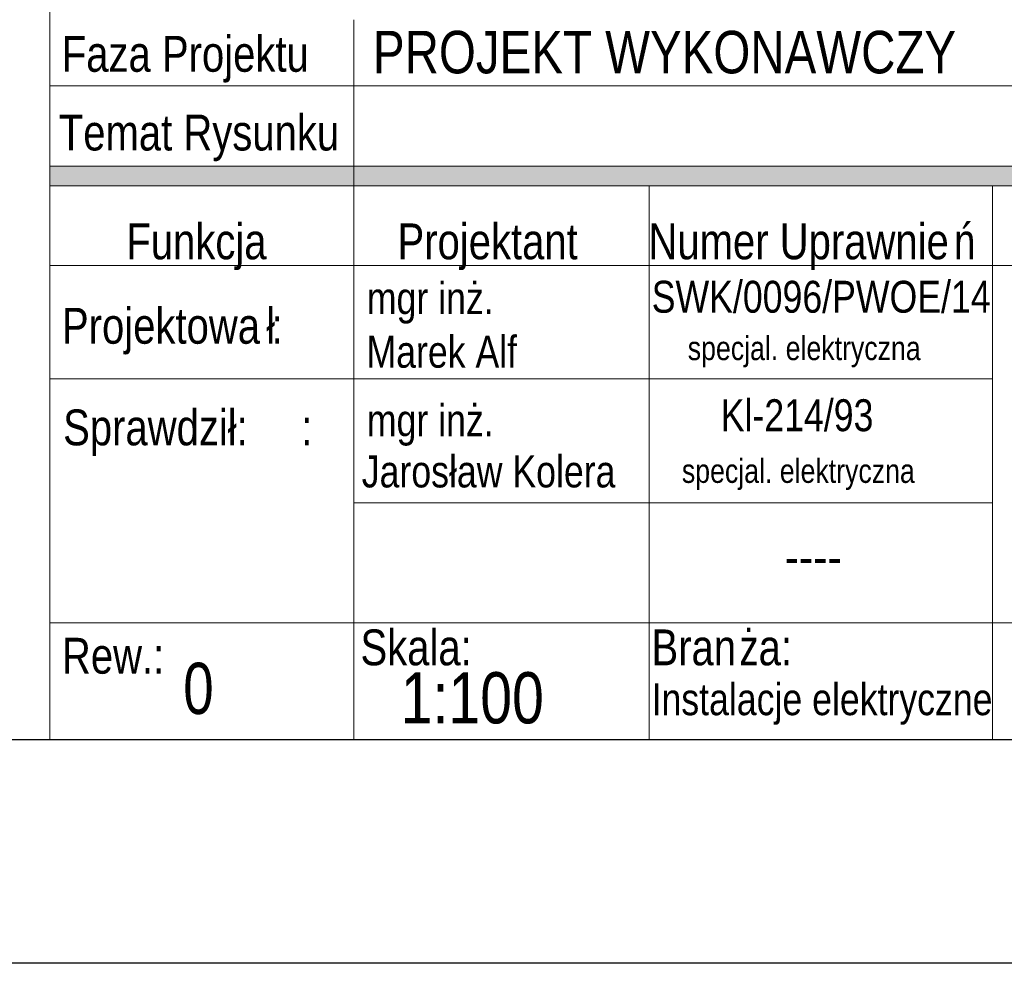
# Model space of a CAD drawing. Header units: millimetres. Extents: x -165365 to -33565, y 7406 to 103342.
# Tile 239 of 256: x -55932 to -51460, y 7406 to 11691. Entities that reach past the tile are written whole.
import ezdxf
from ezdxf.enums import TextEntityAlignment as Align

# ---------------------------------------------------------------- set-up
doc = ezdxf.new("R2010")
doc.units = ezdxf.units.MM
doc.header["$MEASUREMENT"] = 0
doc.layers.add('! IS Tabelka', color=7, linetype='Continuous')
doc.layers.add('ELEK OPIS', color=140, linetype='Continuous')
for name, color, linetype, lineweight in [('G-ANNO-TTLB', 7, 'Continuous', 9), ('G-IMPT', 8, 'Continuous', 9), ('L_tabelka czarne', 7, 'Continuous', 15), ('logo_opis', 8, 'Continuous', 0)]:
    doc.layers.add(name, color=color, linetype=linetype, lineweight=lineweight)
doc.styles.add('Arial_12', font='arial.ttf', dxfattribs={"width": 0.8, "height": 5.5})
doc.styles.add('Arial_13', font='arial.ttf', dxfattribs={"width": 0.8, "height": 8})
doc.styles.add('Arial_14', font='arial.ttf', dxfattribs={"width": 0.9, "height": 5.5})
doc.styles.add('Arial_15', font='arial.ttf', dxfattribs={"width": 0.7, "height": 1})
doc.styles.add('Morena_tabelka bud A0$0$morena', font='arial.ttf', dxfattribs={"width": 0.8, "height": 25})
doc.styles.add('MtXpl_Arial', font='txt', dxfattribs={"height": 0.2})

# ---------------------------------------------------------------- blocks, each defined once
blk = doc.blocks.new('erer')
at = {"layer": 'G-IMPT'}
blk.add_hatch(color=256, dxfattribs=at).paths.add_polyline_path([(-0.228, 25.899), (-0.228, 25.001), (-59.132, 25.001), (-59.132, 25.899)])
at = {"layer": 'G-ANNO-TTLB'}
for p, q in [((-59.132, 16.245), (-16.313, 16.245)), ((-16.313, -0.147), (-16.313, 5.164)), ((-0.228, -0.147), (-59.132, -0.147))]:
    blk.add_line(p, q, dxfattribs=at)
at = {"layer": 'L_tabelka czarne'}
for p, q in [((-45.329, 32.547), (-45.329, -0.147)), ((-59.132, 29.551), (-0.228, 29.551)), ((-0.228, 25.899), (-59.132, 25.899)), ((-59.132, 25.001), (-0.228, 25.001)), ((-59.132, 5.164), (-0.228, 5.164))]:
    blk.add_line(p, q, dxfattribs=at)
at = {"layer": 'L_tabelka czarne', "color": 0, "ltscale": 0.25}
for p, q in [((-31.914, 25.001), (-31.914, -0.147)), ((-16.313, 25.001), (-16.313, 5.164)), ((-59.132, 21.388), (-0.228, 21.388)), ((-59.132, 16.245), (-16.313, 16.245)), ((-45.329, 10.617), (-16.313, 10.617)), ((-59.132, 5.164), (-16.313, 5.164))]:
    blk.add_line(p, q, dxfattribs=at)
blk.add_lwpolyline([(-59.132, -0.147), (-59.132, 125.085)], dxfattribs=at)
at = {"layer": 'G-ANNO-TTLB'}
for s, height, style, width, p in [('Faza Projektu', 1.62759, 'Arial_13', 0.8, (-58.595, 30.184)), ('Temat Rysunku', 1.62759, 'Arial_13', 0.8, (-58.731, 26.609)), ('Funkcja', 1.6276, 'Arial_13', 0.8, (-55.663, 21.669)), ('Projektant', 1.6276, 'Arial_13', 0.8, (-43.344, 21.669)), ('Numer Uprawnie', 1.62759, 'Arial_13', 0.8, (-31.945, 21.669)), ('ń', 1.628, 'MtXpl_Arial', 0.8, (-18.064, 21.669)), ('ł', 1.628, 'MtXpl_Arial', 0.8, (-49.303, 17.836)), ('Projektowa', 1.6276, 'Arial_13', 0.8, (-58.586, 17.836)), (':', 1.628, 'MtXpl_Arial', 0.8, (-49.054, 17.836)), ('specjal. elektryczna', 1.08506, 'Arial_15', 0.8, (-30.159, 17.09)), ('Sprawdził:', 1.6276, 'Arial_13', 0.8, (-58.534, 13.222)), (':', 1.628, 'MtXpl_Arial', 0.8, (-47.701, 13.222)), ('specjal. elektryczna', 1.08506, 'Arial_15', 0.8, (-30.426, 11.517)), ('----', 1.5501, 'Arial_14', 0.9, (-25.759, 7.372)), ('Skala:', 1.6276, 'Arial_13', 0.8, (-45.026, 3.235)), ('ż', 1.628, 'MtXpl_Arial', 0.8, (-27.813, 3.235)), ('Rew.:', 1.6276, 'Arial_13', 0.8, (-58.589, 2.855)), ('Bran', 1.6276, 'Arial_13', 0.8, (-31.806, 3.235)), ('a:', 1.6276, 'Arial_13', 0.8, (-26.94, 3.235)), ('0', 2.325, 'MtXpl_Arial', 0.8, (-53.078, 1.025))]:
    blk.add_text(s, height=height, dxfattribs=dict(at, style=style, width=width)).set_placement(p)
at = {"layer": 'L_tabelka czarne', "color": 7, "ltscale": 0.25, "insert": (-44.461, 32.041), "char_height": 1.9309, "width": 72.87312, "attachment_point": 1, "style": 'Morena_tabelka bud A0$0$morena'}
blk.add_mtext('PROJEKT WYKONAWCZY', dxfattribs=at)
at = {"layer": 'logo_opis', "color": 7, "ltscale": 0.25, "style": 'Morena_tabelka bud A0$0$morena', "width": 0.8}
for p in [(-38.976, 20.627), (-38.976, 15.083)]:
    blk.add_text('mgr inż.', height=1.4496, dxfattribs=at).set_placement(p, align=Align.TOP_RIGHT)
for s, height, p in [('SWK/0096/PWOE/14', 1.44961, (-31.796, 19.243)), ('Kl-214/93', 1.4496, (-28.66, 13.864)), ('Instalacje elektryczne', 1.44961, (-31.802, 0.97))]:
    blk.add_text(s, height=height, dxfattribs=at).set_placement(p)
for s, height, p in [('Marek Alf', 1.4496, (-41.332, 17.471)), ('Jarosław Kolera', 1.44961, (-39.205, 12.036))]:
    blk.add_text(s, height=height, dxfattribs=at).set_placement(p, align=Align.MIDDLE_CENTER)

msp = doc.modelspace()

# ---------------------------------------------------------------- linework, layer by layer
msp.add_lwpolyline([(-158927.32625, 7406.40762), (-158927.32625, 49406.40762), (-48927.32625, 49406.40762), (-48927.32625, 7406.40762)], close=True)
at = {"layer": 'ELEK OPIS'}
msp.add_lwpolyline([(-157104.5, 8421.15164), (-157104.5, 48421.15164), (-49904.5, 48421.15164), (-49904.5, 8421.15164)], close=True, dxfattribs=at)

# ---------------------------------------------------------------- block references
at = {"layer": '! IS Tabelka', "linetype": 'Continuous', "lineweight": 25, "xscale": 100, "yscale": 100, "zscale": 100}
msp.add_blockref('erer', (-49881.67375, 8435.89566), dxfattribs=at)

# ---------------------------------------------------------------- texts
at = {"layer": 'G-ANNO-TTLB', "insert": (-54201.43576, 8728.06992), "char_height": 232.513504, "width": 626.3146514, "attachment_point": 1, "style": 'Arial_12'}
msp.add_mtext('1:100', dxfattribs=at)

doc.saveas('drawing.dxf')
